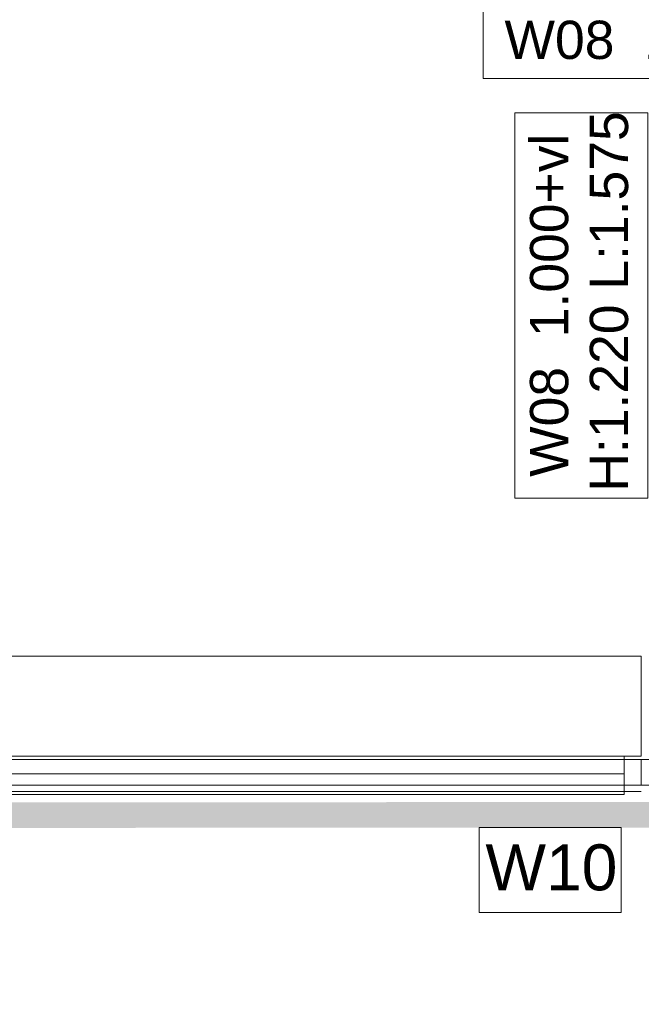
# Model space of a CAD drawing. Header units: millimetres. Extents: x -850 to 154668, y -80411 to 71019.
# Tile 136 of 236: x 14018 to 16454, y 61651 to 65510. Entities that reach past the tile are written whole.
import ezdxf

# ---------------------------------------------------------------- set-up
doc = ezdxf.new("R2010")
doc.units = ezdxf.units.MM
doc.header["$MEASUREMENT"] = 0
for name, color, linetype in [('Info Wandafwerking aanduiding', 7, 'Continuous'), ('New_22 NC Binnenwanden', 7, 'Continuous'), ('New_22 NC Binnenwanden Ramen', 7, 'Continuous'), ('New_Info Wandafwerking aanduiding', 7, 'Continuous'), ('New_Info Wandafwerking aanduiding Doorsnede-arcering', 7, 'Continuous'), ('New_Z Ruimtefuncties Zone omranding', 7, 'Continuous')]:
    doc.layers.add(name, color=color, linetype=linetype)
doc.styles.add('GENERATED_STYLE_1', font='arial.ttf')

# ---------------------------------------------------------------- blocks, each defined once
blk = doc.blocks.new('#Pui inbouwgarderobe 01')
at = {"layer": 'New_22 NC Binnenwanden Ramen', "color": 9, "linetype": 'Continuous', "lineweight": 0}
for p, q in [((-1600, 0), (-1600, -392)), ((-1533, 0), (-1600, 0)), ((1533, 0), (-1533, 0)), ((1600, 0), (1533, 0)), ((1600, -392), (1600, 0)), ((-1600, -392), (-1533, -392)), ((-1533, -392), (-1533, -513)), ((-1533, -392), (1533, -392)), ((1533, -513), (1533, -392)), ((1533, -392), (1600, -392)), ((-1533, -513), (-1533, -543)), ((1533, -531), (-1533, -531)), ((1533, -543), (1533, -513)), ((-1533, -543), (-1515, -543)), ((-1515, -543), (1515, -543)), ((1515, -543), (1533, -543))]:
    blk.add_line(p, q, dxfattribs=at)
at = {"layer": 'New_22 NC Binnenwanden Ramen', "color": 1, "linetype": 'Continuous', "lineweight": 0}
for p, q in [((1533, -462), (-1533, -462)), ((-1533, -513), (-1533, -543)), ((-1533, -543), (-1533, -513)), ((-1533, -513), (-1533, -543)), ((-1533, -543), (-1533, -513)), ((-1533, -513), (-1533, -543)), ((-1533, -543), (-1533, -513)), ((1533, -543), (1533, -513)), ((1533, -513), (1533, -543)), ((1533, -543), (1533, -513)), ((-1533, -543), (-1515, -543)), ((-1515, -543), (-1533, -543)), ((1515, -543), (1533, -543)), ((1533, -543), (1515, -543))]:
    blk.add_line(p, q, dxfattribs=at)
blk = doc.blocks.new('Rnx verticaal 22')
at = {"layer": 'New_22 NC Binnenwanden Ramen', "color": 1, "linetype": 'Continuous', "lineweight": 0}
for p, q in [((-1600, 0), (-1533, 0)), ((-1533, 0), (-1533, -139)), ((-1533, 0), (1533, 0)), ((1533, -139), (1533, 0)), ((1533, 0), (1600, 0)), ((-1533, -139), (-1600, -139)), ((1533, -139), (-1533, -139)), ((1600, -139), (1533, -139))]:
    blk.add_line(p, q, dxfattribs=at)
at = {"layer": 'New_22 NC Binnenwanden Ramen', "color": 7, "linetype": 'Continuous', "lineweight": 0}
for p, q in [((-1600, -25), (-1600, -125)), ((-1600, -25), (-1600, -125)), ((1600, -25), (1600, -125)), ((1600, -25), (1600, -125))]:
    blk.add_line(p, q, dxfattribs=at)
blk = doc.blocks.new('Wall_488_1', base_point=(10650, 62610))
at = {"layer": 'New_22 NC Binnenwanden Ramen', "color": 1, "linetype": 'Continuous', "lineweight": 0, "xscale": -1.00000000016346, "zscale": 1000}
blk.add_blockref('#Pui inbouwgarderobe 01', (14854.1, 63016), dxfattribs=at)
at = {"layer": 'New_22 NC Binnenwanden Ramen', "color": 1, "linetype": 'Continuous', "lineweight": 0, "xscale": -1, "zscale": 1000, "rotation": 179.999999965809}
blk.add_blockref('Rnx verticaal 22', (14854.1, 62485), dxfattribs=at)
blk = doc.blocks.new('Wall_745_1', base_point=(18754.1, 62445.2))
at = {"layer": 'New_Info Wandafwerking aanduiding Doorsnede-arcering', "linetype": 'Continuous', "lineweight": 0}
blk.add_hatch(color=1, dxfattribs=at).paths.add_polyline_path([(18654.1, 62445.2), (10573.4, 62440.3), (10573.4, 62340.3), (18654.1, 62345.2)])

msp = doc.modelspace()

# ---------------------------------------------------------------- linework, layer by layer
at = {"layer": 'Info Wandafwerking aanduiding', "color": 9, "linetype": 'Continuous', "lineweight": 0, "flags": 128}
for points in [[(15834.9, 65565.7), (18780, 65565.7), (18780, 65280), (15834.9, 65280)], [(15958.6, 63635), (15958.6, 65145.6), (16480, 65145.6), (16480, 63635)]]:
    msp.add_lwpolyline(points, close=True, dxfattribs=at)
at = {"layer": 'New_Info Wandafwerking aanduiding', "color": 9, "linetype": 'Continuous', "lineweight": 0, "flags": 128}
msp.add_lwpolyline([(15818.4, 62343.8), (16375.3, 62343.8), (16375.3, 62010.9), (15818.4, 62010.9)], close=True, dxfattribs=at)
at = {"layer": 'New_Z Ruimtefuncties Zone omranding', "color": 231, "linetype": 'Continuous', "lineweight": 0, "true_color": 0xf9acba, "flags": 128}
msp.add_lwpolyline([(10750, 62610), (16550, 62610), (16550, 65210), (18850, 65210), (18850, 68010), (19450, 68010), (19450, 70460), (17025, 70460), (10750, 70460)], close=True, dxfattribs=at)
at = {"layer": 'New_Z Ruimtefuncties Zone omranding', "color": 41, "linetype": 'Continuous', "lineweight": 0, "true_color": 0xffeeaa, "flags": 128}
msp.add_lwpolyline([(16850.1, 46110), (16850, 48060), (16141.4, 48060), (16141.4, 52855), (16140, 52855), (16140, 60815), (16750.7, 60815), (17050.7, 60815), (18850, 60815), (18850, 62509.9), (10650, 62510), (10650, 67660), (8947.9, 67660), (8947.9, 64530), (8947.9, 61710), (8950, 61710), (8950, 49810), (8950, 46990), (8950, 41110)], dxfattribs=at)

# ---------------------------------------------------------------- block references
at = {"layer": 'New_22 NC Binnenwanden', "color": 8, "lineweight": 0, "true_color": 0x778488}
msp.add_blockref('Wall_488_1', (10650, 62610), dxfattribs=at)
at = {"layer": 'New_Info Wandafwerking aanduiding', "color": 1, "lineweight": 0}
msp.add_blockref('Wall_745_1', (18754.1, 62445.2), dxfattribs=at)

# ---------------------------------------------------------------- texts
at = {"layer": 'Info Wandafwerking aanduiding', "color": 2, "linetype": 'Continuous', "lineweight": 0, "insert": (15859.9, 65353.9), "char_height": 150, "attachment_point": 7, "style": 'GENERATED_STYLE_1'}
msp.add_mtext('\\A1;{\\pql;\\fArial|b0|i0|c0|p38; W08 \\fArial|b0|i0|c0|p38; \\fArial|b0|i0|c0|p38;1.000\\fArial|b0|i0|c0|p38;+vl H:\\fArial|b0|i0|c0|p38;1.220\\fArial|b0|i0|c0|p38; L:\\fArial|b0|i0|c0|p38;2.300}', dxfattribs=at)
at = {"layer": 'Info Wandafwerking aanduiding', "color": 2, "linetype": 'Continuous', "lineweight": 0, "insert": (16017.8, 63660), "char_height": 150, "attachment_point": 1, "rotation": 90, "line_spacing_factor": 0.938049, "style": 'GENERATED_STYLE_1'}
msp.add_mtext('\\A1;{\\pql;\\fArial|b0|i0|c0|p38; W08 \\fArial|b0|i0|c0|p38; \\fArial|b0|i0|c0|p38;1.000\\fArial|b0|i0|c0|p38;+vl \\P\\pql;\\fArial|b0|i0|c0|p38;H:\\fArial|b0|i0|c0|p38;1.220\\fArial|b0|i0|c0|p38; L:\\fArial|b0|i0|c0|p38;1.575}', dxfattribs=at)
at = {"layer": 'New_Info Wandafwerking aanduiding', "color": 2, "linetype": 'Continuous', "lineweight": 0, "insert": (15843.4, 62277.7), "char_height": 180, "attachment_point": 1, "style": 'GENERATED_STYLE_1'}
msp.add_mtext('\\A1;{\\pql;\\fArial|b0|i0|c0|p38;W10}', dxfattribs=at)

doc.saveas('drawing.dxf')
